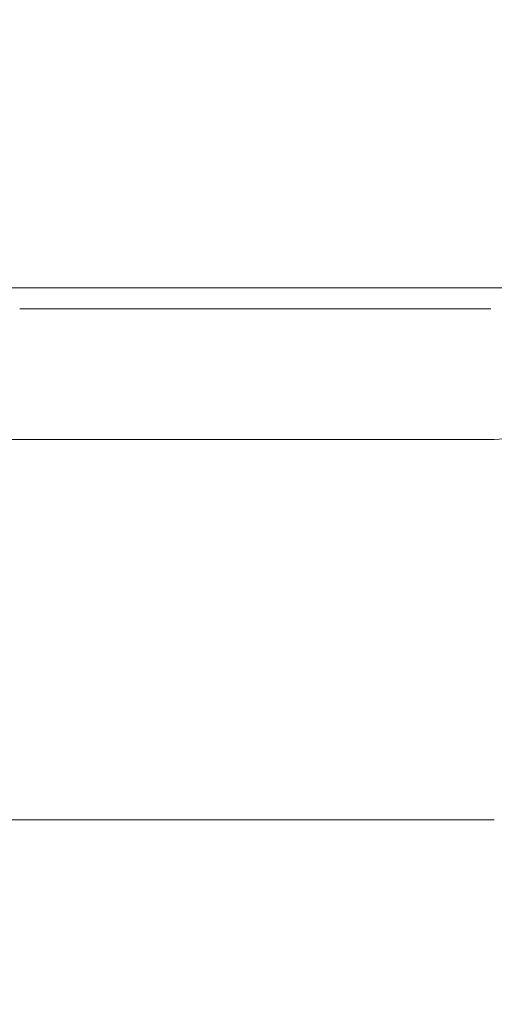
# Model space of a CAD drawing. Header units: millimetres. Extents: x 58537 to 97688, y -8921 to 14216.
# Tile 173 of 189: x 68775 to 68874, y 6482 to 6685. Entities that reach past the tile are written whole.
import ezdxf

# ---------------------------------------------------------------- set-up
doc = ezdxf.new("R2010")
doc.units = ezdxf.units.MM
doc.header["$MEASUREMENT"] = 0
doc.linetypes.add('Wipeout_Contour', pattern=[1000, 0, -1000])
doc.layers.add('Nowe_A-Armatura', color=7, linetype='Continuous')
doc.layers.add('Nowe_A-Wymiary-Zewnętrzne', color=7, linetype='Continuous')
doc.layers.add('Nowe_A-Armatura_Nr_pióra__1', color=7, linetype='Continuous', lineweight=13)
doc.layers.add('Nowe_A-Wymiary-Zewnętrzne_Nr_pióra__46', color=5, linetype='Continuous', lineweight=15)
doc.layers.add('Nowe_A-Wymiary-Zewnętrzne_Nr_pióra__45', color=7, linetype='Continuous', lineweight=15, true_color=0x40a5ff)
doc.layers.add('Nowe_A-Wymiary-Zewnętrzne_Nr_pióra__85', color=7, linetype='Continuous', lineweight=13, true_color=0x80c2ff)
doc.styles.add('STYL_AUTOMATYCZNY_2', font='arial.ttf')
doc.dimstyles.new('STYL_AUTOMATYCZNY__1', dxfattribs={"dimtxt": 125, "dimasz": 47.5, "dimexe": 0.18, "dimexo": 20, "dimgap": 0, "dimtad": 1, "dimdec": 1, "dimlfac": 0.1, "dimzin": 0, "dimdsep": 46, "dimtxsty": 'STYL_AUTOMATYCZNY_2', "dimblk": 'ARROWHEAD_11', "dimblk1": 'ARROWHEAD_11', "dimblk2": 'ARROWHEAD_11', "dimcen": 0.09, "dimclrd": 256, "dimclre": 256, "dimclrt": 5, "dimadec": 1, "dimazin": 0, "dimtfac": 1, "dimtdec": 4, "dimtmove": 0, "dimatfit": 3, "dimfxl": 0, "dimtolj": 1, "dimtzin": 0, "dimarcsym": 0})

# ---------------------------------------------------------------- blocks, each defined once
blk = doc.blocks.new('ElemPrzekroju_254')
at = {"color": 254, "linetype": 'Wipeout_Contour', "lineweight": 0, "ltscale": 1453548.133072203}
blk.add_wipeout([(68694.25, 6470), (68700.17, 6469), (68842.29, 6469), (68834.76, 6424.38), (68827.39, 6379.67), (68818.01, 6335.32), (68806.93, 6291.37), (68802.68, 6275.7), (69094.59, 5780), (69094.59, 6590), (69007.54, 6590), (69007.33, 6589.27), (69001.28, 6571.63), (68994.49, 6554.25), (68987.27, 6537.06), (68979.72, 6520), (68954.72, 6520), (68952.32, 6507), (68948.76, 6494.26), (68944.09, 6481.9), (68938.32, 6470)], dxfattribs=at).dxf.layer = 'Nowe_A-Armatura'
blk = doc.blocks.new('ElemPrzekroju_255')
at = {"color": 254, "linetype": 'Wipeout_Contour', "lineweight": 0, "ltscale": 207379.846939}
blk.add_wipeout([(68799.72, 6629.85), (68823.84, 6630), (68799.72, 6630)], dxfattribs=at).dxf.layer = 'Nowe_A-Armatura'
at = {"color": 254, "linetype": 'Wipeout_Contour', "lineweight": 0, "ltscale": 207525.393304}
blk.add_wipeout([(68848.46, 6629.85), (68872.58, 6630), (68848.46, 6630)], dxfattribs=at).dxf.layer = 'Nowe_A-Armatura'
at = {"color": 254, "linetype": 'Wipeout_Contour', "lineweight": 0, "ltscale": 207259.24754}
blk.add_wipeout([(68775.35, 6625.67), (68760.87, 6625.67), (68769.49, 6607.39)], dxfattribs=at).dxf.layer = 'Nowe_A-Armatura'
at = {"color": 254, "linetype": 'Wipeout_Contour', "lineweight": 0, "ltscale": 207331.52393}
blk.add_wipeout([(68662.69, 6507), (68873.56, 6507), (68873.56, 6520)], dxfattribs=at).dxf.layer = 'Nowe_A-Armatura'
at = {"color": 254, "linetype": 'Wipeout_Contour', "lineweight": 0, "ltscale": 207324.383073}
blk.add_wipeout([(68662.69, 6481.9), (68873.56, 6481.9), (68873.56, 6494.26)], dxfattribs=at).dxf.layer = 'Nowe_A-Armatura'
at = {"color": 254, "linetype": 'Wipeout_Contour', "lineweight": 0, "ltscale": 276545.25397}
blk.add_wipeout([(68799.72, 6629.85), (68824.09, 6629.85), (68824.09, 6630), (68823.84, 6630)], dxfattribs=at).dxf.layer = 'Nowe_A-Armatura'
at = {"color": 254, "linetype": 'Wipeout_Contour', "lineweight": 0, "ltscale": 276739.316094}
blk.add_wipeout([(68848.46, 6629.85), (68872.83, 6629.85), (68872.83, 6630), (68872.58, 6630)], dxfattribs=at).dxf.layer = 'Nowe_A-Armatura'
at = {"color": 254, "linetype": 'Wipeout_Contour', "lineweight": 0, "ltscale": 207253.238994}
blk.add_wipeout([(68760.76, 6627.47), (68760.87, 6625.67), (68775.35, 6627.47)], dxfattribs=at).dxf.layer = 'Nowe_A-Armatura'
at = {"color": 254, "linetype": 'Wipeout_Contour', "lineweight": 0, "ltscale": 207123.90917}
blk.add_wipeout([(68662.69, 6507), (68873.56, 6520), (68662.69, 6520)], dxfattribs=at).dxf.layer = 'Nowe_A-Armatura'
at = {"color": 254, "linetype": 'Wipeout_Contour', "lineweight": 0, "ltscale": 207116.695866}
blk.add_wipeout([(68662.69, 6481.9), (68873.56, 6494.26), (68662.69, 6494.26)], dxfattribs=at).dxf.layer = 'Nowe_A-Armatura'
at = {"color": 254, "linetype": 'Wipeout_Contour', "lineweight": 0, "ltscale": 207379.984182}
blk.add_wipeout([(68799.72, 6629.85), (68799.72, 6628.95), (68824.09, 6629.85)], dxfattribs=at).dxf.layer = 'Nowe_A-Armatura'
at = {"color": 254, "linetype": 'Wipeout_Contour', "lineweight": 0, "ltscale": 207525.530628}
blk.add_wipeout([(68848.46, 6629.85), (68848.46, 6628.95), (68872.83, 6629.85)], dxfattribs=at).dxf.layer = 'Nowe_A-Armatura'
at = {"color": 254, "linetype": 'Wipeout_Contour', "lineweight": 0, "ltscale": 207282.604097}
blk.add_wipeout([(68775.35, 6625.67), (68769.49, 6607.39), (68785.95, 6607.39)], dxfattribs=at).dxf.layer = 'Nowe_A-Armatura'
at = {"color": 254, "linetype": 'Wipeout_Contour', "lineweight": 0, "ltscale": 207335.576856}
blk.add_wipeout([(68662.69, 6520), (68873.56, 6520), (68873.56, 6536.97)], dxfattribs=at).dxf.layer = 'Nowe_A-Armatura'
at = {"color": 254, "linetype": 'Wipeout_Contour', "lineweight": 0, "ltscale": 207327.902074}
blk.add_wipeout([(68662.69, 6494.26), (68873.56, 6494.26), (68873.56, 6507)], dxfattribs=at).dxf.layer = 'Nowe_A-Armatura'
at = {"color": 254, "linetype": 'Wipeout_Contour', "lineweight": 0, "ltscale": 207403.064272}
blk.add_wipeout([(68824.09, 6629.85), (68799.72, 6628.95), (68824.09, 6628.95)], dxfattribs=at).dxf.layer = 'Nowe_A-Armatura'
at = {"color": 254, "linetype": 'Wipeout_Contour', "lineweight": 0, "ltscale": 207548.610997}
blk.add_wipeout([(68872.83, 6629.85), (68848.46, 6628.95), (68872.83, 6628.95)], dxfattribs=at).dxf.layer = 'Nowe_A-Armatura'
at = {"color": 254, "linetype": 'Wipeout_Contour', "lineweight": 0, "ltscale": 207306.163733}
blk.add_wipeout([(68775.35, 6625.67), (68785.95, 6607.39), (68791.6, 6625.67)], dxfattribs=at).dxf.layer = 'Nowe_A-Armatura'
at = {"color": 254, "linetype": 'Wipeout_Contour', "lineweight": 0, "ltscale": 207128.344605}
blk.add_wipeout([(68662.69, 6520), (68873.56, 6536.97), (68662.69, 6536.97)], dxfattribs=at).dxf.layer = 'Nowe_A-Armatura'
at = {"color": 254, "linetype": 'Wipeout_Contour', "lineweight": 0, "ltscale": 207120.256612}
blk.add_wipeout([(68662.69, 6494.26), (68873.56, 6507), (68662.69, 6507)], dxfattribs=at).dxf.layer = 'Nowe_A-Armatura'
at = {"layer": 'Nowe_A-Armatura_Nr_pióra__1', "color": 7, "linetype": 'Continuous', "lineweight": 13}
blk.add_line((68662.69, 6520), (68873.56, 6520), dxfattribs=at)
at = {"color": 254, "linetype": 'Wipeout_Contour', "lineweight": 0, "ltscale": 207307.074113}
blk.add_wipeout([(68775.35, 6629.85), (68799.47, 6630), (68775.35, 6630)], dxfattribs=at).dxf.layer = 'Nowe_A-Armatura'
at = {"color": 254, "linetype": 'Wipeout_Contour', "lineweight": 0, "ltscale": 207452.620003}
blk.add_wipeout([(68824.09, 6629.85), (68848.21, 6630), (68824.09, 6630)], dxfattribs=at).dxf.layer = 'Nowe_A-Armatura'
at = {"color": 254, "linetype": 'Wipeout_Contour', "lineweight": 0, "ltscale": 276780.275453}
blk.add_wipeout([(68872.83, 6630), (68872.83, 6629.85), (68886.59, 6629.99), (68873.56, 6630)], dxfattribs=at).dxf.layer = 'Nowe_A-Armatura'
at = {"color": 254, "linetype": 'Wipeout_Contour', "lineweight": 0, "ltscale": 207306.440104}
blk.add_wipeout([(68775.35, 6625.67), (68799.72, 6627.47), (68775.35, 6627.47)], dxfattribs=at).dxf.layer = 'Nowe_A-Armatura'
at = {"color": 254, "linetype": 'Wipeout_Contour', "lineweight": 0, "ltscale": 276378.134746}
blk.add_wipeout([(68769.49, 6607.39), (68774.7, 6598.67), (68783.21, 6598.67), (68785.95, 6607.39)], dxfattribs=at).dxf.layer = 'Nowe_A-Armatura'
at = {"color": 254, "linetype": 'Wipeout_Contour', "lineweight": 0, "ltscale": 207340.418387}
blk.add_wipeout([(68662.69, 6536.97), (68873.56, 6536.97), (68873.56, 6554.24)], dxfattribs=at).dxf.layer = 'Nowe_A-Armatura'
at = {"color": 254, "linetype": 'Wipeout_Contour', "lineweight": 0, "ltscale": 276448.223382}
blk.add_wipeout([(68775.35, 6629.85), (68799.72, 6629.85), (68799.72, 6630), (68799.47, 6630)], dxfattribs=at).dxf.layer = 'Nowe_A-Armatura'
at = {"color": 254, "linetype": 'Wipeout_Contour', "lineweight": 0, "ltscale": 276642.284874}
blk.add_wipeout([(68824.09, 6629.85), (68848.46, 6629.85), (68848.46, 6630), (68848.21, 6630)], dxfattribs=at).dxf.layer = 'Nowe_A-Armatura'
at = {"color": 254, "linetype": 'Wipeout_Contour', "lineweight": 0, "ltscale": 346013.430205}
blk.add_wipeout([(68872.83, 6629.85), (68887.9, 6629.85), (68888.02, 6629.98), (68887.82, 6629.98), (68886.59, 6629.99)], dxfattribs=at).dxf.layer = 'Nowe_A-Armatura'
at = {"color": 254, "linetype": 'Wipeout_Contour', "lineweight": 0, "ltscale": 207329.433922}
blk.add_wipeout([(68799.72, 6627.47), (68775.35, 6625.67), (68799.72, 6625.67)], dxfattribs=at).dxf.layer = 'Nowe_A-Armatura'
at = {"color": 254, "linetype": 'Wipeout_Contour', "lineweight": 0, "ltscale": 207133.223862}
blk.add_wipeout([(68662.69, 6554.24), (68662.69, 6536.97), (68873.56, 6554.24)], dxfattribs=at).dxf.layer = 'Nowe_A-Armatura'
at = {"color": 254, "linetype": 'Wipeout_Contour', "lineweight": 0, "ltscale": 207307.211314}
blk.add_wipeout([(68775.35, 6629.85), (68775.35, 6628.95), (68799.72, 6629.85)], dxfattribs=at).dxf.layer = 'Nowe_A-Armatura'
at = {"color": 254, "linetype": 'Wipeout_Contour', "lineweight": 0, "ltscale": 207452.757287}
blk.add_wipeout([(68824.09, 6629.85), (68824.09, 6628.95), (68848.46, 6629.85)], dxfattribs=at).dxf.layer = 'Nowe_A-Armatura'
at = {"color": 254, "linetype": 'Wipeout_Contour', "lineweight": 0, "ltscale": 207589.046979}
blk.add_wipeout([(68872.83, 6629.85), (68872.83, 6628.95), (68887.9, 6629.85)], dxfattribs=at).dxf.layer = 'Nowe_A-Armatura'
at = {"color": 254, "linetype": 'Wipeout_Contour', "lineweight": 0, "ltscale": 207331.692281}
blk.add_wipeout([(68802.54, 6607.38), (68791.6, 6625.67), (68785.95, 6607.39)], dxfattribs=at).dxf.layer = 'Nowe_A-Armatura'
at = {"color": 254, "linetype": 'Wipeout_Contour', "lineweight": 0, "ltscale": 207345.354984}
blk.add_wipeout([(68662.69, 6554.24), (68873.56, 6554.24), (68873.56, 6571.78)], dxfattribs=at).dxf.layer = 'Nowe_A-Armatura'
at = {"color": 254, "linetype": 'Wipeout_Contour', "lineweight": 0, "ltscale": 207330.291265}
blk.add_wipeout([(68799.72, 6629.85), (68775.35, 6628.95), (68799.72, 6628.95)], dxfattribs=at).dxf.layer = 'Nowe_A-Armatura'
at = {"color": 254, "linetype": 'Wipeout_Contour', "lineweight": 0, "ltscale": 207475.837516}
blk.add_wipeout([(68848.46, 6629.85), (68824.09, 6628.95), (68848.46, 6628.95)], dxfattribs=at).dxf.layer = 'Nowe_A-Armatura'
at = {"color": 254, "linetype": 'Wipeout_Contour', "lineweight": 0, "ltscale": 207602.6379}
blk.add_wipeout([(68887.9, 6629.85), (68872.83, 6628.95), (68887.65, 6628.95)], dxfattribs=at).dxf.layer = 'Nowe_A-Armatura'
at = {"color": 254, "linetype": 'Wipeout_Contour', "lineweight": 0, "ltscale": 207354.995874}
blk.add_wipeout([(68791.6, 6625.67), (68802.54, 6607.38), (68807.84, 6625.67)], dxfattribs=at).dxf.layer = 'Nowe_A-Armatura'
at = {"color": 254, "linetype": 'Wipeout_Contour', "lineweight": 0, "ltscale": 207138.195672}
blk.add_wipeout([(68662.69, 6571.78), (68662.69, 6554.24), (68873.56, 6571.78)], dxfattribs=at).dxf.layer = 'Nowe_A-Armatura'
at = {"color": 254, "linetype": 'Wipeout_Contour', "lineweight": 0, "ltscale": 207253.185158}
blk.add_wipeout([(68760.28, 6629.85), (68760.53, 6628.95), (68775.35, 6629.85)], dxfattribs=at).dxf.layer = 'Nowe_A-Armatura'
at = {"color": 254, "linetype": 'Wipeout_Contour', "lineweight": 0, "ltscale": 207525.216297}
blk.add_wipeout([(68848.46, 6627.47), (68872.83, 6628.95), (68848.46, 6628.95)], dxfattribs=at).dxf.layer = 'Nowe_A-Armatura'
at = {"color": 254, "linetype": 'Wipeout_Contour', "lineweight": 0, "ltscale": 207308.810285}
blk.add_wipeout([(68783.21, 6598.67), (68791.37, 6598.67), (68785.95, 6607.39)], dxfattribs=at).dxf.layer = 'Nowe_A-Armatura'
at = {"color": 254, "linetype": 'Wipeout_Contour', "lineweight": 0, "ltscale": 207350.37876}
blk.add_wipeout([(68873.56, 6589.56), (68662.69, 6571.78), (68873.56, 6571.78)], dxfattribs=at).dxf.layer = 'Nowe_A-Armatura'
at = {"color": 254, "linetype": 'Wipeout_Contour', "lineweight": 0, "ltscale": 207253.349282}
blk.add_wipeout([(68760.53, 6628.95), (68760.76, 6627.47), (68775.35, 6628.95)], dxfattribs=at).dxf.layer = 'Nowe_A-Armatura'
at = {"color": 254, "linetype": 'Wipeout_Contour', "lineweight": 0, "ltscale": 207548.241165}
blk.add_wipeout([(68872.83, 6628.95), (68848.46, 6627.47), (68872.83, 6627.47)], dxfattribs=at).dxf.layer = 'Nowe_A-Armatura'
at = {"color": 254, "linetype": 'Wipeout_Contour', "lineweight": 0, "ltscale": 276444.269846}
blk.add_wipeout([(68785.95, 6607.39), (68791.37, 6598.67), (68799.95, 6598.67), (68802.54, 6607.38)], dxfattribs=at).dxf.layer = 'Nowe_A-Armatura'
at = {"color": 254, "linetype": 'Wipeout_Contour', "lineweight": 0, "ltscale": 207143.252096}
blk.add_wipeout([(68662.69, 6571.78), (68873.56, 6589.56), (68662.69, 6589.56)], dxfattribs=at).dxf.layer = 'Nowe_A-Armatura'
at = {"color": 254, "linetype": 'Wipeout_Contour', "lineweight": 0, "ltscale": 207266.883041}
blk.add_wipeout([(68775.35, 6628.95), (68760.76, 6627.47), (68775.35, 6627.47)], dxfattribs=at).dxf.layer = 'Nowe_A-Armatura'
at = {"color": 254, "linetype": 'Wipeout_Contour', "lineweight": 0, "ltscale": 207452.442845}
blk.add_wipeout([(68824.09, 6627.47), (68848.46, 6628.95), (68824.09, 6628.95)], dxfattribs=at).dxf.layer = 'Nowe_A-Armatura'
at = {"color": 254, "linetype": 'Wipeout_Contour', "lineweight": 0, "ltscale": 207588.483896}
blk.add_wipeout([(68872.83, 6627.47), (68887.65, 6628.95), (68872.83, 6628.95)], dxfattribs=at).dxf.layer = 'Nowe_A-Armatura'
at = {"color": 254, "linetype": 'Wipeout_Contour', "lineweight": 0, "ltscale": 207380.975657}
blk.add_wipeout([(68819.2, 6607.37), (68807.84, 6625.67), (68802.54, 6607.38)], dxfattribs=at).dxf.layer = 'Nowe_A-Armatura'
at = {"color": 254, "linetype": 'Wipeout_Contour', "lineweight": 0, "ltscale": 207475.467555}
blk.add_wipeout([(68848.46, 6628.95), (68824.09, 6627.47), (68848.46, 6627.47)], dxfattribs=at).dxf.layer = 'Nowe_A-Armatura'
at = {"color": 254, "linetype": 'Wipeout_Contour', "lineweight": 0, "ltscale": 207601.789309}
blk.add_wipeout([(68887.65, 6628.95), (68872.83, 6627.47), (68887.42, 6627.47)], dxfattribs=at).dxf.layer = 'Nowe_A-Armatura'
at = {"color": 254, "linetype": 'Wipeout_Contour', "lineweight": 0, "ltscale": 207403.893726}
blk.add_wipeout([(68807.84, 6625.67), (68819.2, 6607.37), (68824.09, 6625.67)], dxfattribs=at).dxf.layer = 'Nowe_A-Armatura'
at = {"color": 254, "linetype": 'Wipeout_Contour', "lineweight": 0, "ltscale": 207358.687899}
blk.add_wipeout([(68799.95, 6598.67), (68808.12, 6598.67), (68802.54, 6607.38)], dxfattribs=at).dxf.layer = 'Nowe_A-Armatura'
at = {"color": 254, "linetype": 'Wipeout_Contour', "lineweight": 0, "ltscale": 276510.752935}
blk.add_wipeout([(68802.54, 6607.38), (68808.12, 6598.67), (68816.76, 6598.67), (68819.2, 6607.37)], dxfattribs=at).dxf.layer = 'Nowe_A-Armatura'
at = {"color": 254, "linetype": 'Wipeout_Contour', "lineweight": 0, "ltscale": 207430.330807}
blk.add_wipeout([(68835.85, 6607.36), (68824.09, 6625.67), (68819.2, 6607.37)], dxfattribs=at).dxf.layer = 'Nowe_A-Armatura'
at = {"color": 254, "linetype": 'Wipeout_Contour', "lineweight": 0, "ltscale": 207452.792498}
blk.add_wipeout([(68824.09, 6625.67), (68835.85, 6607.36), (68840.34, 6625.67)], dxfattribs=at).dxf.layer = 'Nowe_A-Armatura'
at = {"color": 254, "linetype": 'Wipeout_Contour', "lineweight": 0, "ltscale": 207379.213242}
blk.add_wipeout([(68799.72, 6625.67), (68824.09, 6627.47), (68799.72, 6627.47)], dxfattribs=at).dxf.layer = 'Nowe_A-Armatura'
at = {"color": 254, "linetype": 'Wipeout_Contour', "lineweight": 0, "ltscale": 207408.725065}
blk.add_wipeout([(68816.76, 6598.67), (68824.91, 6598.67), (68819.2, 6607.37)], dxfattribs=at).dxf.layer = 'Nowe_A-Armatura'
at = {"color": 254, "linetype": 'Wipeout_Contour', "lineweight": 0, "ltscale": 207402.20723}
blk.add_wipeout([(68824.09, 6627.47), (68799.72, 6625.67), (68824.09, 6625.67)], dxfattribs=at).dxf.layer = 'Nowe_A-Armatura'
at = {"color": 254, "linetype": 'Wipeout_Contour', "lineweight": 0, "ltscale": 276577.325025}
blk.add_wipeout([(68819.2, 6607.37), (68824.91, 6598.67), (68833.56, 6598.67), (68835.85, 6607.36)], dxfattribs=at).dxf.layer = 'Nowe_A-Armatura'
at = {"layer": 'Nowe_A-Armatura_Nr_pióra__1', "color": 7, "linetype": 'Continuous', "lineweight": 13}
blk.add_line((68775.35, 6625.67), (68799.72, 6625.67), dxfattribs=at)
at = {"color": 254, "linetype": 'Wipeout_Contour', "lineweight": 0, "ltscale": 207451.986617}
blk.add_wipeout([(68824.09, 6625.67), (68848.46, 6627.47), (68824.09, 6627.47)], dxfattribs=at).dxf.layer = 'Nowe_A-Armatura'
at = {"color": 254, "linetype": 'Wipeout_Contour', "lineweight": 0, "ltscale": 207474.980775}
blk.add_wipeout([(68848.46, 6627.47), (68824.09, 6625.67), (68848.46, 6625.67)], dxfattribs=at).dxf.layer = 'Nowe_A-Armatura'
at = {"layer": 'Nowe_A-Armatura_Nr_pióra__1', "color": 7, "linetype": 'Continuous', "lineweight": 13}
blk.add_line((68799.72, 6625.67), (68824.09, 6625.67), dxfattribs=at)
at = {"color": 254, "linetype": 'Wipeout_Contour', "lineweight": 0, "ltscale": 207379.66963}
blk.add_wipeout([(68799.72, 6627.47), (68824.09, 6628.95), (68799.72, 6628.95)], dxfattribs=at).dxf.layer = 'Nowe_A-Armatura'
at = {"color": 254, "linetype": 'Wipeout_Contour', "lineweight": 0, "ltscale": 207479.615007}
blk.add_wipeout([(68852.44, 6607.35), (68840.34, 6625.67), (68835.85, 6607.36)], dxfattribs=at).dxf.layer = 'Nowe_A-Armatura'
at = {"color": 254, "linetype": 'Wipeout_Contour', "lineweight": 0, "ltscale": 207402.694181}
blk.add_wipeout([(68824.09, 6628.95), (68799.72, 6627.47), (68824.09, 6627.47)], dxfattribs=at).dxf.layer = 'Nowe_A-Armatura'
at = {"color": 254, "linetype": 'Wipeout_Contour', "lineweight": 0, "ltscale": 207501.624916}
blk.add_wipeout([(68840.34, 6625.67), (68852.44, 6607.35), (68856.58, 6625.67)], dxfattribs=at).dxf.layer = 'Nowe_A-Armatura'
at = {"color": 254, "linetype": 'Wipeout_Contour', "lineweight": 0, "ltscale": 207306.896652}
blk.add_wipeout([(68775.35, 6627.47), (68799.72, 6628.95), (68775.35, 6628.95)], dxfattribs=at).dxf.layer = 'Nowe_A-Armatura'
at = {"color": 254, "linetype": 'Wipeout_Contour', "lineweight": 0, "ltscale": 207458.724847}
blk.add_wipeout([(68833.56, 6598.67), (68841.67, 6598.67), (68835.85, 6607.36)], dxfattribs=at).dxf.layer = 'Nowe_A-Armatura'
at = {"color": 254, "linetype": 'Wipeout_Contour', "lineweight": 0, "ltscale": 207329.921043}
blk.add_wipeout([(68799.72, 6628.95), (68775.35, 6627.47), (68799.72, 6627.47)], dxfattribs=at).dxf.layer = 'Nowe_A-Armatura'
at = {"color": 254, "linetype": 'Wipeout_Contour', "lineweight": 0, "ltscale": 276643.746372}
blk.add_wipeout([(68835.85, 6607.36), (68841.67, 6598.67), (68850.3, 6598.67), (68852.44, 6607.35)], dxfattribs=at).dxf.layer = 'Nowe_A-Armatura'
at = {"color": 254, "linetype": 'Wipeout_Contour', "lineweight": 0, "ltscale": 207528.706433}
blk.add_wipeout([(68868.91, 6607.34), (68856.58, 6625.67), (68852.44, 6607.35)], dxfattribs=at).dxf.layer = 'Nowe_A-Armatura'
at = {"color": 254, "linetype": 'Wipeout_Contour', "lineweight": 0, "ltscale": 207550.34564}
blk.add_wipeout([(68856.58, 6625.67), (68868.91, 6607.34), (68872.83, 6625.67)], dxfattribs=at).dxf.layer = 'Nowe_A-Armatura'
at = {"color": 254, "linetype": 'Wipeout_Contour', "lineweight": 0, "ltscale": 207508.522697}
blk.add_wipeout([(68850.3, 6598.67), (68858.35, 6598.67), (68852.44, 6607.35)], dxfattribs=at).dxf.layer = 'Nowe_A-Armatura'
at = {"color": 254, "linetype": 'Wipeout_Contour', "lineweight": 0, "ltscale": 276709.790005}
blk.add_wipeout([(68852.44, 6607.35), (68858.35, 6598.67), (68866.93, 6598.67), (68868.91, 6607.34)], dxfattribs=at).dxf.layer = 'Nowe_A-Armatura'
at = {"color": 254, "linetype": 'Wipeout_Contour', "lineweight": 0, "ltscale": 207575.050044}
blk.add_wipeout([(68882.78, 6607.33), (68872.83, 6625.67), (68868.91, 6607.34)], dxfattribs=at).dxf.layer = 'Nowe_A-Armatura'
at = {"color": 254, "linetype": 'Wipeout_Contour', "lineweight": 0, "ltscale": 207594.811354}
blk.add_wipeout([(68872.83, 6625.67), (68882.78, 6607.33), (68887.31, 6625.67)], dxfattribs=at).dxf.layer = 'Nowe_A-Armatura'
at = {"color": 254, "linetype": 'Wipeout_Contour', "lineweight": 0, "ltscale": 207524.760229}
blk.add_wipeout([(68848.46, 6625.67), (68872.83, 6627.47), (68848.46, 6627.47)], dxfattribs=at).dxf.layer = 'Nowe_A-Armatura'
at = {"color": 254, "linetype": 'Wipeout_Contour', "lineweight": 0, "ltscale": 207555.914101}
blk.add_wipeout([(68866.93, 6598.67), (68872.93, 6598.67), (68868.91, 6607.34)], dxfattribs=at).dxf.layer = 'Nowe_A-Armatura'
at = {"color": 254, "linetype": 'Wipeout_Contour', "lineweight": 0, "ltscale": 207547.754556}
blk.add_wipeout([(68872.83, 6627.47), (68848.46, 6625.67), (68872.83, 6625.67)], dxfattribs=at).dxf.layer = 'Nowe_A-Armatura'
at = {"color": 254, "linetype": 'Wipeout_Contour', "lineweight": 0, "ltscale": 345957.029908}
blk.add_wipeout([(68882.78, 6607.33), (68868.91, 6607.34), (68872.93, 6598.67), (68873.56, 6598.67), (68880.29, 6599.07)], dxfattribs=at).dxf.layer = 'Nowe_A-Armatura'
at = {"layer": 'Nowe_A-Armatura_Nr_pióra__1', "color": 7, "linetype": 'Continuous', "lineweight": 13}
blk.add_line((68824.09, 6625.67), (68848.46, 6625.67), dxfattribs=at)
at = {"color": 254, "linetype": 'Wipeout_Contour', "lineweight": 0, "ltscale": 207587.799026}
blk.add_wipeout([(68872.83, 6625.67), (68887.42, 6627.47), (68872.83, 6627.47)], dxfattribs=at).dxf.layer = 'Nowe_A-Armatura'
at = {"color": 254, "linetype": 'Wipeout_Contour', "lineweight": 0, "ltscale": 276440.005884}
blk.add_wipeout([(68662.69, 6589.56), (68873.56, 6589.56), (68873.56, 6598.67), (68769.47, 6598.67)], dxfattribs=at).dxf.layer = 'Nowe_A-Armatura'
at = {"color": 254, "linetype": 'Wipeout_Contour', "lineweight": 0, "ltscale": 207600.956445}
blk.add_wipeout([(68887.42, 6627.47), (68872.83, 6625.67), (68887.31, 6625.67)], dxfattribs=at).dxf.layer = 'Nowe_A-Armatura'
at = {"layer": 'Nowe_A-Armatura_Nr_pióra__1', "color": 7, "linetype": 'Continuous', "lineweight": 13}
blk.add_line((68848.46, 6625.67), (68872.83, 6625.67), dxfattribs=at)
at = {"layer": 'Nowe_A-Armatura_Nr_pióra__1', "color": 7, "linetype": 'Continuous', "lineweight": 13, "flags": 128}
for points in [[(68916.54, 6627.47), (68913.87, 6628.29), (68911.7, 6628.95), (68909.66, 6629.2), (68905.29, 6629.75), (68904.45, 6629.8), (68903.72, 6629.85), (68896.53, 6629.92), (68889.47, 6629.98), (68887.82, 6629.98), (68873.56, 6630), (68664.89, 6630), (68662.69, 6630), (68662.55, 6630), (68656.1, 6629.92), (68651.74, 6629.85), (68649.56, 6629.61), (68644.94, 6628.95), (68643.1, 6628.31), (68641.13, 6627.47)], [(68662.69, 6598.67), (68769.47, 6598.67), (68873.56, 6598.67), (68881.94, 6599.18), (68889.06, 6599.76), (68903.83, 6607.54), (68904.81, 6608.22), (68918.15, 6625.67)]]:
    blk.add_lwpolyline(points, dxfattribs=at)
blk = doc.blocks.new('*D980')
at = {"layer": 'Nowe_A-Wymiary-Zewnętrzne_Nr_pióra__45', "linetype": 'Continuous', "lineweight": 15, "true_color": 0x40a5ff}
for points in [[(66434, 8320), (66434.95, 8315.22), (66437.66, 8311.16), (66441.72, 8308.45), (66446.5, 8307.5), (66451.28, 8308.45), (66455.34, 8311.16), (66458.05, 8315.22), (66459, 8320), (66458.05, 8324.78), (66455.34, 8328.84), (66451.28, 8331.55), (66446.5, 8332.5), (66441.72, 8331.55), (66437.66, 8328.84), (66434.95, 8324.78)], [(66434, 5780), (66434.95, 5775.22), (66437.66, 5771.16), (66441.72, 5768.45), (66446.5, 5767.5), (66451.28, 5768.45), (66455.34, 5771.16), (66458.05, 5775.22), (66459, 5780), (66458.05, 5784.78), (66455.34, 5788.84), (66451.28, 5791.55), (66446.5, 5792.5), (66441.72, 5791.55), (66437.66, 5788.84), (66434.95, 5784.78)]]:
    blk.add_hatch(color=161, dxfattribs=at).paths.add_polyline_path(points)
at = {"layer": 'Nowe_A-Wymiary-Zewnętrzne_Nr_pióra__45', "color": 161, "linetype": 'Continuous', "lineweight": 15, "true_color": 0x40a5ff}
for centre in [(66446.5, 8320), (66446.5, 5780)]:
    blk.add_circle(centre, 12.5, dxfattribs=at)
at = {"layer": 'Nowe_A-Wymiary-Zewnętrzne_Nr_pióra__85', "color": 151, "linetype": 'Continuous', "lineweight": 13, "true_color": 0x80c2ff}
for p, q in [((66446.5, 5792.5), (66446.5, 8307.5)), ((66434, 5780), (66399.62, 5780)), ((66493.37, 5780), (66459, 5780))]:
    blk.add_line(p, q, dxfattribs=at)
at = {"layer": 'Nowe_A-Wymiary-Zewnętrzne_Nr_pióra__46', "color": 5, "lineweight": 15, "char_height": 125, "attachment_point": 7, "rotation": 90, "style": 'STYL_AUTOMATYCZNY_2'}
for s, insert in [('\\A1;{\\pql;\\fArial|b0|i0|c238|p0;\\W1.000000;21,0}', (66421.5, 7973.85)), ('\\A1;{\\pql;\\fArial|b0|i0|c238|p0;\\W1.000000;254,0}', (66421.5, 6835.5)), ('\\A1;{\\pql;\\fArial|b0|i0|c238|p0;\\W1.000000;14,0}', (66421.5, 5792.5))]:
    blk.add_mtext(s, dxfattribs=dict(at, insert=insert))
blk = doc.blocks.new('ARROWHEAD_11')
at = {"color": 0, "linetype": 'Continuous', "lineweight": 0}
blk.add_line((0, 0), (-1, 0), dxfattribs=at)
at = {"color": 0, "linetype": 'Continuous', "lineweight": 0, "const_width": 0.25, "flags": 128}
blk.add_lwpolyline([(-0.125, 0, 1), (0.125, 0, 1)], format="xyb", close=True, dxfattribs=at)
blk = doc.blocks.new('*D1021')
at = {"layer": 'Nowe_A-Wymiary-Zewnętrzne_Nr_pióra__45', "linetype": 'Continuous', "lineweight": 15, "true_color": 0x40a5ff}
for points in [[(93173.54, 7980), (93174.49, 7975.22), (93177.2, 7971.16), (93181.25, 7968.45), (93186.04, 7967.5), (93190.82, 7968.45), (93194.88, 7971.16), (93197.59, 7975.22), (93198.54, 7980), (93197.59, 7984.78), (93194.88, 7988.84), (93190.82, 7991.55), (93186.04, 7992.5), (93181.25, 7991.55), (93177.2, 7988.84), (93174.49, 7984.78)], [(93173.54, 5780), (93174.49, 5775.22), (93177.2, 5771.16), (93181.25, 5768.45), (93186.04, 5767.5), (93190.82, 5768.45), (93194.88, 5771.16), (93197.59, 5775.22), (93198.54, 5780), (93197.59, 5784.78), (93194.88, 5788.84), (93190.82, 5791.55), (93186.04, 5792.5), (93181.25, 5791.55), (93177.2, 5788.84), (93174.49, 5784.78)]]:
    blk.add_hatch(color=161, dxfattribs=at).paths.add_polyline_path(points)
at = {"layer": 'Nowe_A-Wymiary-Zewnętrzne_Nr_pióra__45', "color": 161, "linetype": 'Continuous', "lineweight": 15, "true_color": 0x40a5ff}
for centre in [(93186.04, 7980), (93186.04, 5780)]:
    blk.add_circle(centre, 12.5, dxfattribs=at)
at = {"layer": 'Nowe_A-Wymiary-Zewnętrzne_Nr_pióra__85', "color": 151, "linetype": 'Continuous', "lineweight": 13, "true_color": 0x80c2ff}
for p, q in [((93173.54, 7980), (93139.16, 7980)), ((93232.91, 7980), (93198.54, 7980)), ((93186.04, 5792.5), (93186.04, 7967.5)), ((93173.54, 5780), (93139.16, 5780)), ((93232.91, 5780), (93198.54, 5780))]:
    blk.add_line(p, q, dxfattribs=at)
at = {"layer": 'Nowe_A-Wymiary-Zewnętrzne_Nr_pióra__46', "color": 5, "lineweight": 15, "char_height": 125, "attachment_point": 7, "rotation": 90, "style": 'STYL_AUTOMATYCZNY_2'}
for s, insert in [('\\A1;{\\pql;\\fArial|b0|i0|c238|p0;\\W1.000000;220,0}', (93161.04, 6832.33)), ('\\A1;{\\pql;\\fArial|b0|i0|c238|p0;\\W1.000000;14,0}', (93161.04, 5792.5))]:
    blk.add_mtext(s, dxfattribs=dict(at, insert=insert))
blk = doc.blocks.new('*D1027')
at = {"layer": 'Nowe_A-Wymiary-Zewnętrzne_Nr_pióra__45', "linetype": 'Continuous', "lineweight": 15, "true_color": 0x40a5ff}
for points in [[(93506.73, 12845.37), (93507.68, 12840.59), (93510.39, 12836.54), (93514.45, 12833.83), (93519.23, 12832.87), (93524.01, 12833.83), (93528.07, 12836.54), (93530.78, 12840.59), (93531.73, 12845.37), (93530.78, 12850.16), (93528.07, 12854.21), (93524.01, 12856.92), (93519.23, 12857.87), (93514.45, 12856.92), (93510.39, 12854.21), (93507.68, 12850.16)], [(93506.73, -450), (93507.68, -454.78), (93510.39, -458.84), (93514.45, -461.55), (93519.23, -462.5), (93524.01, -461.55), (93528.07, -458.84), (93530.78, -454.78), (93531.73, -450), (93530.78, -445.22), (93528.07, -441.16), (93524.01, -438.45), (93519.23, -437.5), (93514.45, -438.45), (93510.39, -441.16), (93507.68, -445.22)]]:
    blk.add_hatch(color=161, dxfattribs=at).paths.add_polyline_path(points)
at = {"layer": 'Nowe_A-Wymiary-Zewnętrzne_Nr_pióra__45', "color": 161, "linetype": 'Continuous', "lineweight": 15, "true_color": 0x40a5ff}
for centre in [(93519.23, 12845.37), (93519.23, -450)]:
    blk.add_circle(centre, 12.5, dxfattribs=at)
at = {"layer": 'Nowe_A-Wymiary-Zewnętrzne_Nr_pióra__85', "color": 151, "linetype": 'Continuous', "lineweight": 13, "true_color": 0x80c2ff}
for p, q in [((93519.23, 12857.87), (93519.23, 12870.37)), ((93506.73, 12845.37), (93472.36, 12845.37)), ((93566.11, 12845.37), (93531.73, 12845.37)), ((93519.23, -437.5), (93519.23, 12832.87)), ((93506.73, -450), (93472.36, -450)), ((93566.11, -450), (93531.73, -450)), ((93519.23, -475), (93519.23, -462.5))]:
    blk.add_line(p, q, dxfattribs=at)
at = {"layer": 'Nowe_A-Wymiary-Zewnętrzne_Nr_pióra__46', "color": 5, "lineweight": 15, "insert": (93494.23, 5911.71), "char_height": 125, "attachment_point": 7, "rotation": 90, "style": 'STYL_AUTOMATYCZNY_2'}
blk.add_mtext('\\A1;{\\pql;\\fArial|b0|i0|c238|p0;\\W1.000000;1\xa0329,5}', dxfattribs=at)
blk = doc.blocks.new('*D1039')
at = {"layer": 'Nowe_A-Wymiary-Zewnętrzne_Nr_pióra__45', "linetype": 'Continuous', "lineweight": 15, "true_color": 0x40a5ff}
for points in [[(90228.51, 8320), (90229.46, 8315.22), (90232.17, 8311.16), (90236.23, 8308.45), (90241.01, 8307.5), (90245.79, 8308.45), (90249.85, 8311.16), (90252.56, 8315.22), (90253.51, 8320), (90252.56, 8324.78), (90249.85, 8328.84), (90245.79, 8331.55), (90241.01, 8332.5), (90236.23, 8331.55), (90232.17, 8328.84), (90229.46, 8324.78)], [(90228.51, 5780), (90229.46, 5775.22), (90232.17, 5771.16), (90236.23, 5768.45), (90241.01, 5767.5), (90245.79, 5768.45), (90249.85, 5771.16), (90252.56, 5775.22), (90253.51, 5780), (90252.56, 5784.78), (90249.85, 5788.84), (90245.79, 5791.55), (90241.01, 5792.5), (90236.23, 5791.55), (90232.17, 5788.84), (90229.46, 5784.78)]]:
    blk.add_hatch(color=161, dxfattribs=at).paths.add_polyline_path(points)
at = {"layer": 'Nowe_A-Wymiary-Zewnętrzne_Nr_pióra__45', "color": 161, "linetype": 'Continuous', "lineweight": 15, "true_color": 0x40a5ff}
for centre in [(90241.01, 8320), (90241.01, 5780)]:
    blk.add_circle(centre, 12.5, dxfattribs=at)
at = {"layer": 'Nowe_A-Wymiary-Zewnętrzne_Nr_pióra__85', "color": 151, "linetype": 'Continuous', "lineweight": 13, "true_color": 0x80c2ff}
for p, q in [((90241.01, 5792.5), (90241.01, 8307.5)), ((90228.51, 5780), (90194.13, 5780)), ((90287.88, 5780), (90253.51, 5780))]:
    blk.add_line(p, q, dxfattribs=at)
at = {"layer": 'Nowe_A-Wymiary-Zewnętrzne_Nr_pióra__46', "color": 5, "lineweight": 15, "char_height": 125, "attachment_point": 7, "rotation": 90, "style": 'STYL_AUTOMATYCZNY_2'}
for s, insert in [('\\A1;{\\pql;\\fArial|b0|i0|c238|p0;\\W1.000000;21,0}', (90216.01, 7973.85)), ('\\A1;{\\pql;\\fArial|b0|i0|c238|p0;\\W1.000000;254,0}', (90216.01, 6835.5)), ('\\A1;{\\pql;\\fArial|b0|i0|c238|p0;\\W1.000000;14,0}', (90216.01, 5792.5))]:
    blk.add_mtext(s, dxfattribs=dict(at, insert=insert))

msp = doc.modelspace()

# ---------------------------------------------------------------- block references
at = {"layer": 'Nowe_A-Armatura', "lineweight": 0}
msp.add_blockref('ElemPrzekroju_254', (0, 0), dxfattribs=at)

# ---------------------------------------------------------------- next in the draw order: block references
msp.add_blockref('ElemPrzekroju_255', (0, 0), dxfattribs=at)

# ---------------------------------------------------------------- next in the draw order: dimensions: what is measured, and where the dimension line sits
at = {"layer": 'Nowe_A-Wymiary-Zewnętrzne', "color": 151, "linetype": 'Continuous', "lineweight": 13, "true_color": 0x80c2ff}
for base, p1, p2, picture, middle in [((93519.23, 12845.37), (63041.84, -450), (64717.21, 12845.37), '*D1027', (93431.73, 6192.83)), ((66446.5, 8320), (58537.27, 5780), (78005.07, 8320), '*D980', (66359, 7044.89)), ((90241.01, 8320), (58537.27, 5780), (78005.07, 8320), '*D1039', (90153.51, 7044.89)), ((93186.04, 7980), (58537.27, 5780), (64770.07, 7980), '*D1021', (93098.54, 7041.72))]:
    dim = msp.add_linear_dim(base=base, p1=p1, p2=p2, angle=90, dimstyle='STYL_AUTOMATYCZNY__1', dxfattribs=at)
    dim.commit()
    dim.dimension.update_dxf_attribs({"geometry": picture, "text_midpoint": middle, "dimtype": 160, "text_rotation": 90})

doc.saveas('drawing.dxf')
